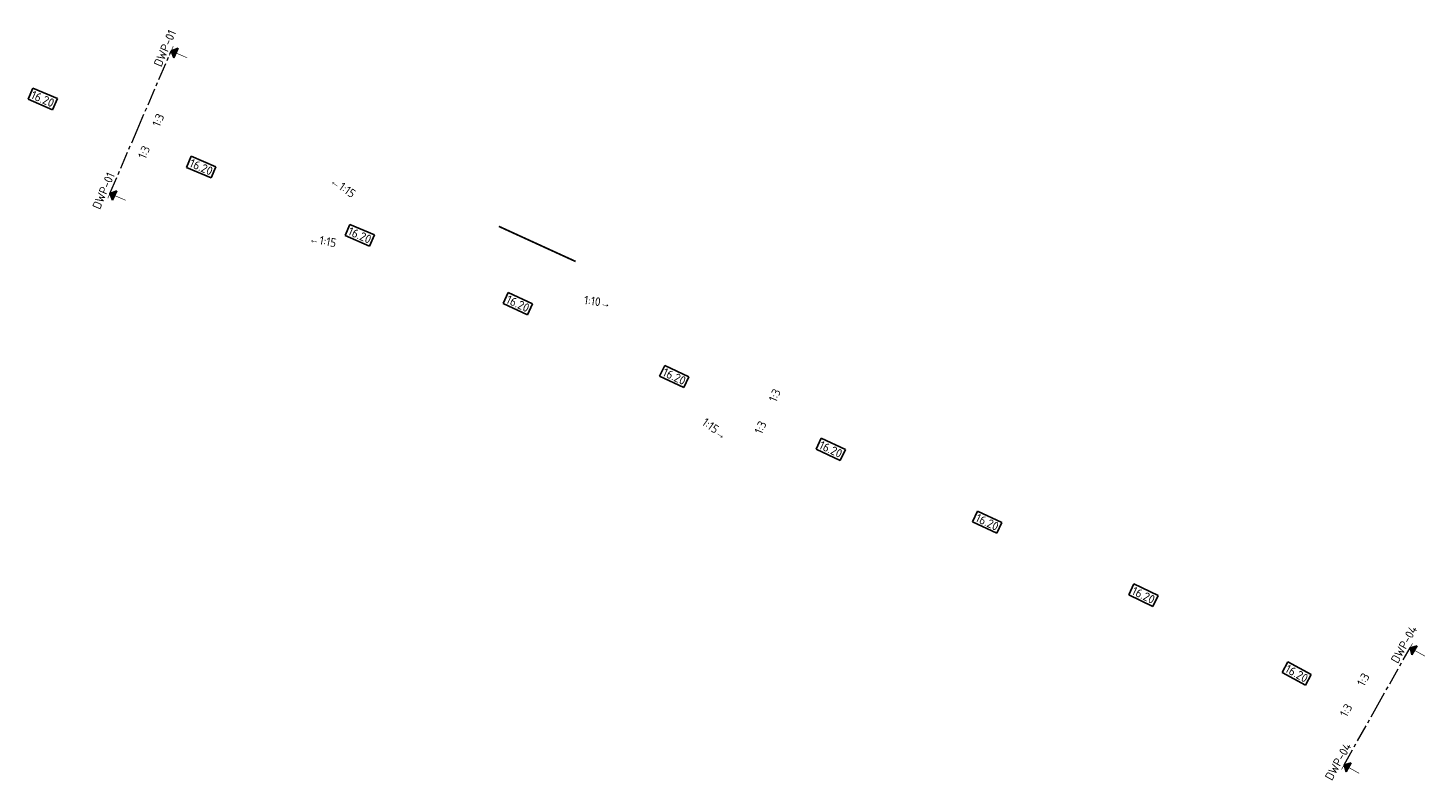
# Model space of a CAD drawing. Header units: metres. Extents: x 202569 to 203401, y 395930 to 396557.
# Tile 1 of 4: x 202584 to 202990, y 396081 to 396299. Entities that reach past the tile are written whole.
import ezdxf
from ezdxf.enums import TextEntityAlignment as Align

# ---------------------------------------------------------------- set-up
doc = ezdxf.new("R2010")
doc.units = ezdxf.units.M
doc.linetypes.add('XX-CENTER', pattern=[8, 5, -1, 1, -1])
for name, color, linetype, lineweight in [('N-WE-AM-KILOMETRERING-T25', 7, 'Continuous', 25), ('N-WE-WH-DUIKER-GD', 150, 'Continuous', 50), ('X-XX-AL-T25', 7, 'Continuous', 25), ('X-XX-AL-VERWIJZING_DOORSNEDE-G', 7, 'XX-CENTER', 18)]:
    doc.layers.add(name, color=color, linetype=linetype, lineweight=lineweight)
doc.styles.add('NLCS-ISO', font='NLCS-ISO.ttf')
doc.styles.get("Standard").update_dxf_attribs({"font": 'arial.ttf'})

# ---------------------------------------------------------------- blocks, each defined once
blk = doc.blocks.new('pijldrsn')
blk.add_hatch(color=256).paths.add_polyline_path([(-3, -3), (0, 0), (3, -3)])
for p, q in [((-3, -3), (0, 0)), ((0, 0), (3, -3)), ((0, 0), (0, -3)), ((0, 0), (0, 0)), ((0, 0), (0, 0)), ((0, 0), (0, 0)), ((3, -3), (-3, -3))]:
    blk.add_line(p, q)
at = {"const_width": 0.35}
for points in [[(-3, 0), (3, 0)], [(0, 0), (0, -10)]]:
    blk.add_lwpolyline(points, dxfattribs=at)
at = {"flags": 11}
for tag, p in [('TEXTHG', (0.02, -71.78)), ('TEXTAT', (0, -65))]:
    blk.add_attdef(tag, text='', height=5, dxfattribs=at).set_placement(p, align=Align.TOP_CENTER)

msp = doc.modelspace()

# ---------------------------------------------------------------- linework, layer by layer
at = {"layer": 'N-WE-WH-DUIKER-GD', "const_width": 0.5, "elevation": 14.23, "flags": 128}
msp.add_lwpolyline([(202742.83, 396231.7), (202720.57, 396241.89)], dxfattribs=at)
at = {"layer": 'X-XX-AL-VERWIJZING_DOORSNEDE-G'}
for points in [[(202607.9, 396251.41), (202615.8, 396269.78), (202625.68, 396292.74)], [(202965.47, 396085.75), (202974.76, 396102.27), (202984.57, 396119.7)]]:
    msp.add_lwpolyline(points, dxfattribs=at)

# ---------------------------------------------------------------- block references
at = {"layer": 'X-XX-AL-T25'}
for p, xscale, yscale, zscale, rotation in [((202625.68, 396292.74), 0.5, 0.5, 0.5, 66.71997183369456), ((202607.9, 396251.41), 0.5, 0.5, 0.5, 66.71997183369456), ((202984.57, 396119.7), 0.4999999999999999, 0.4999999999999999, 0.4999999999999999, 60.64879615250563), ((202965.47, 396085.75), 0.5, 0.5, 0.5, 60.64879615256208)]:
    msp.add_blockref('pijldrsn', p, dxfattribs=dict(at, xscale=xscale, yscale=yscale, zscale=zscale, rotation=rotation))

# ---------------------------------------------------------------- texts
at = {"char_height": 2.5, "attachment_point": 1, "style": 'NLCS-ISO', "bg_fill": 3, "box_fill_scale": 1, "bg_fill_color": 256, "bg_fill_transparency": 0}
for s, width, heights, insert, rotation in [('{\\fSegoe UI|b0|i0|c134|p34;\\H0.875x;←}1:15 ', 7.3532, [2.46], (202673.01, 396256.55, 16.42), 324.6448), ('1:10{\\fSegoe UI|b0|i0|c134|p34;\\H0.875x;→} ', 8.4143, [2.72], (202745.48, 396221.83, 31.98), 352.1354), ('1:15{\\fSegoe UI|b0|i0|c134|p34;\\H0.875x;→} ', 8.4143, [2.72], (202780.67, 396186.55, 31.98), 324.0998)]:
    msp.add_mtext_dynamic_manual_height_columns(s, width=width, gutter_width=2.5, heights=heights, dxfattribs=dict(at, insert=insert, rotation=rotation))
at = {"layer": 'N-WE-AM-KILOMETRERING-T25', "char_height": 2.5, "width": 6.8175, "attachment_point": 5, "style": 'NLCS-ISO', "bg_fill": 3, "box_fill_scale": 1.2, "bg_fill_color": 256, "bg_fill_true_color": 13158600, "bg_fill_transparency": 0}
for insert, rotation in [((202588.43, 396278.83), 336.72), ((202634.36, 396259.07), 336.72), ((202680.29, 396239.31), 336.72), ((202726.1, 396219.47), 335.017), ((202771.42, 396198.36), 335.017), ((202816.75, 396177.24), 335.017), ((202862.07, 396156.12), 335.017), ((202907.33, 396134.95), 334.3383), ((202951.73, 396112.24), 331.4735)]:
    msp.add_mtext('16.20', dxfattribs=dict(at, insert=insert, rotation=rotation))
at = {"layer": 'N-WE-AM-KILOMETRERING-T25', "color": 7, "linetype": 'Continuous', "lineweight": 25, "char_height": 2.5, "width": 2.4244, "attachment_point": 5, "rotation": 66.9643, "style": 'NLCS-ISO', "bg_fill": 3, "box_fill_scale": 1.2, "bg_fill_color": 256, "bg_fill_true_color": 13158600, "bg_fill_transparency": 0}
for insert in [(202800.51, 396192.9, -0.02), (202796.39, 396183.57, 15.3)]:
    msp.add_mtext('1:3', dxfattribs=dict(at, insert=insert))
at = {"layer": 'X-XX-AL-T25', "char_height": 2.5, "attachment_point": 8, "style": 'NLCS-ISO'}
for s, insert, rotation in [('DWP-01', (202624.99, 396293.04), 66.72), ('DWP-01', (202607.21, 396251.7), 66.72), ('DWP-04', (202983.91, 396120.07), 60.6488), ('DWP-04', (202964.82, 396086.11), 60.6488)]:
    msp.add_mtext(s, dxfattribs=dict(at, insert=insert, rotation=rotation))

# ---------------------------------------------------------------- next in the draw order: linework, layer by layer
at = {"layer": 'N-WE-AM-KILOMETRERING-T25'}
for p, q in [((202585.56, 396281.97), (202584.18, 396278.76)), ((202592.68, 396278.91), (202585.56, 396281.97)), ((202584.18, 396278.76), (202591.3, 396275.69)), ((202591.3, 396275.69), (202592.68, 396278.91)), ((202631.49, 396262.21), (202630.11, 396258.99)), ((202638.61, 396259.15), (202631.49, 396262.21)), ((202630.11, 396258.99), (202637.23, 396255.93)), ((202637.23, 396255.93), (202638.61, 396259.15)), ((202677.42, 396242.45), (202676.04, 396239.23)), ((202684.54, 396239.39), (202677.42, 396242.45)), ((202676.04, 396239.23), (202683.16, 396236.17)), ((202683.16, 396236.17), (202684.54, 396239.39)), ((202723.33, 396222.7), (202721.85, 396219.52)), ((202730.35, 396219.42), (202723.33, 396222.7)), ((202721.85, 396219.52), (202728.88, 396216.25)), ((202728.88, 396216.25), (202730.35, 396219.42)), ((202768.65, 396201.58), (202767.17, 396198.41)), ((202775.68, 396198.3), (202768.65, 396201.58)), ((202767.17, 396198.41), (202774.2, 396195.13)), ((202774.2, 396195.13), (202775.68, 396198.3)), ((202813.97, 396180.46), (202812.49, 396177.29)), ((202821, 396177.19), (202813.97, 396180.46)), ((202812.49, 396177.29), (202819.52, 396174.01)), ((202819.52, 396174.01), (202821, 396177.19)), ((202859.29, 396159.34), (202857.82, 396156.17)), ((202866.32, 396156.07), (202859.29, 396159.34)), ((202857.82, 396156.17), (202864.84, 396152.9)), ((202864.84, 396152.9), (202866.32, 396156.07)), ((202904.6, 396138.21), (202903.08, 396135.05)), ((202903.08, 396135.05), (202910.07, 396131.7)), ((202911.58, 396134.85), (202904.6, 396138.21)), ((202910.07, 396131.7), (202911.58, 396134.85)), ((202949.16, 396115.63), (202947.49, 396112.55)), ((202955.97, 396111.93), (202949.16, 396115.63)), ((202947.49, 396112.55), (202954.3, 396108.85)), ((202954.3, 396108.85), (202955.97, 396111.93))]:
    msp.add_line(p, q, dxfattribs=at)

# ---------------------------------------------------------------- next in the draw order: texts
at = {"layer": 'N-WE-AM-KILOMETRERING-T25', "color": 7, "linetype": 'Continuous', "lineweight": 25, "char_height": 2.5, "width": 2.4244, "attachment_point": 5, "style": 'NLCS-ISO', "bg_fill": 3, "box_fill_scale": 1.2, "bg_fill_color": 256, "bg_fill_true_color": 13158600, "bg_fill_transparency": 0}
for insert, rotation in [((202621.91, 396272.69, -0.02), 66.9643), ((202617.8, 396263.37, 15.3), 66.9643), ((202971.03, 396110.48, -0.02), 61.4955), ((202966.04, 396101.58, 15.3), 61.4955)]:
    msp.add_mtext('1:3', dxfattribs=dict(at, insert=insert, rotation=rotation))

# ---------------------------------------------------------------- next in the draw order: texts
at = {"insert": (202666, 396239.73, 16.42), "char_height": 2.5, "attachment_point": 1, "rotation": 349.1196, "style": 'NLCS-ISO', "bg_fill": 3, "box_fill_scale": 1, "bg_fill_color": 256, "bg_fill_transparency": 0}
msp.add_mtext_dynamic_manual_height_columns('{\\fSegoe UI|b0|i0|c134|p34;\\H0.875x;←}1:15 ', width=7.3532, gutter_width=2.5, heights=[2.46], dxfattribs=at)

doc.saveas('drawing.dxf')
